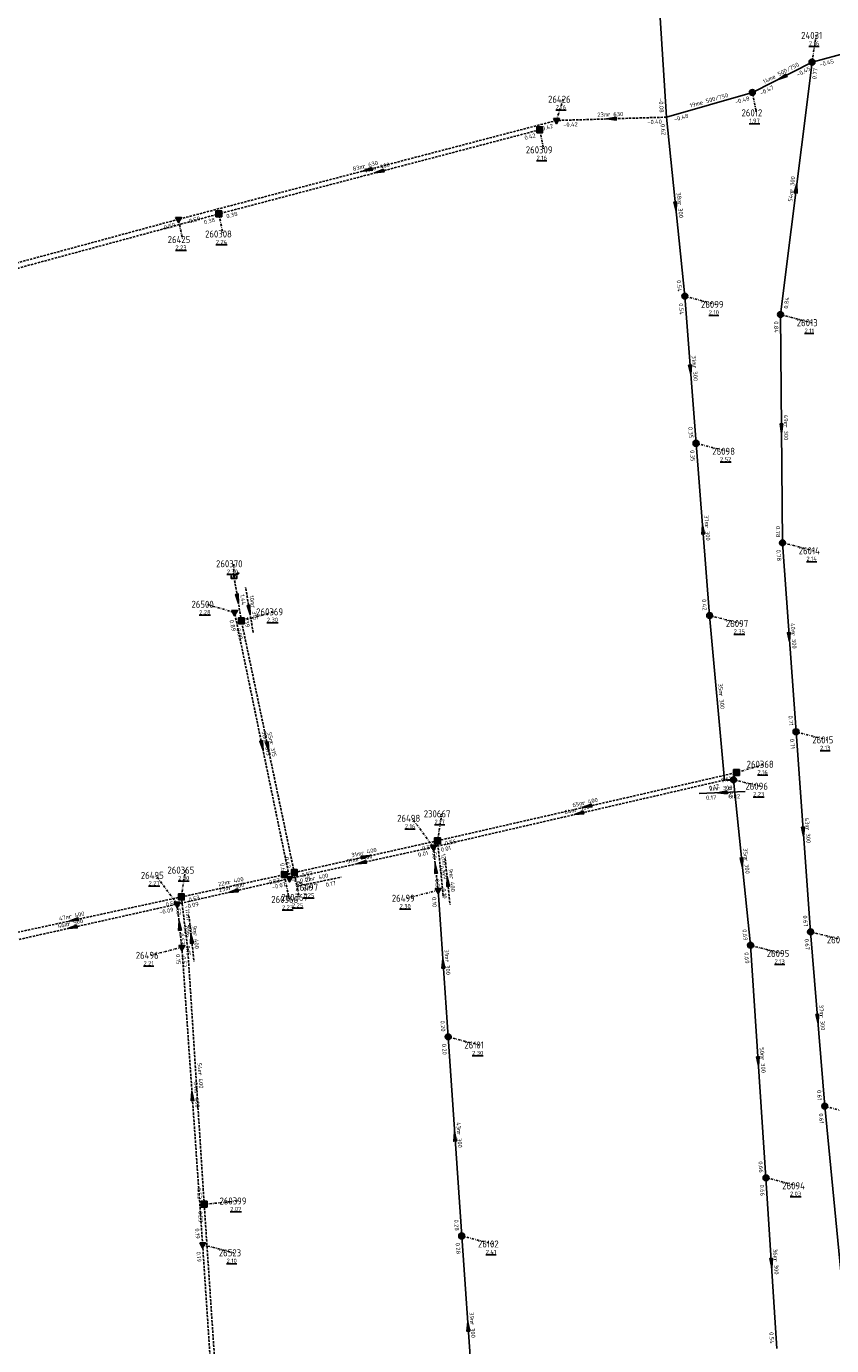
# Model space of a CAD drawing. Extents: x 188323 to 208361, y 565368 to 574910.
# Tile 181 of 256: x 203089 to 203260, y 569875 to 570156. Entities that reach past the tile are written whole.
import ezdxf

# ---------------------------------------------------------------- set-up
doc = ezdxf.new("R2010")
doc.units = 0
doc.linetypes.add('DASHDOT', pattern=[1, 0.5, -0.25, 0, -0.25])
doc.linetypes.add('DASHED', pattern=[0.75, 0.5, -0.25])
doc.layers.get('0').update_dxf_attribs({"linetype": 'CONTINUOUS'})
for name, color, linetype in [('RIO-AFM', 7, 'CONTINUOUS'), ('RIO-BOK', 7, 'CONTINUOUS'), ('RIO-DET', 7, 'CONTINUOUS'), ('RIO-KNP', 7, 'CONTINUOUS'), ('RIO-KNR', 7, 'CONTINUOUS'), ('RIO-LAG_0B', 7, 'CONTINUOUS'), ('RIO-LAG_1B', 7, 'DASHED'), ('RIO-LAG_2B', 7, 'DASHED'), ('RIO-LEN', 7, 'CONTINUOUS'), ('RIO-MVD', 1, 'CONTINUOUS'), ('RIO-VRB', 6, 'DASHDOT'), ('RIO-VRH', 7, 'CONTINUOUS')]:
    doc.layers.add(name, color=color, linetype=linetype)
doc.styles.add('RIO-TXT', font='isocp.shx')

# ---------------------------------------------------------------- blocks, each defined once
blk = doc.blocks.new('L_VHR')
blk.add_lwpolyline([(-0.5, 0), (0.5, 0), (-0.5, 0.15), (-0.5, -0.15), (0.5, 0)])
blk = doc.blocks.new('K_IPR')
blk.add_lwpolyline([(-0.5, -0.5), (0.5, -0.5), (0.5, 0.5), (-0.5, 0.5)], close=True)
blk.add_solid([(-0.5, 0.5), (0.5, 0.5), (-0.5, -0.5), (0.5, -0.5)])
at = {"style": 'RIO-TXT', "flags": 1}
blk.add_attdef('KNOOPNAAM', (2, 2), '', height=1, dxfattribs=at)
blk = doc.blocks.new('K_IPG')
blk.add_circle((0, 0), 0.5)
for points in [[(0, 0), (-0.5, 0), (-0.433013, 0.25)], [(0, 0), (-0.433013, -0.25), (-0.5, 0)], [(0, 0), (-0.433013, 0.25), (-0.25, 0.433013)], [(0, 0), (-0.25, -0.433013), (-0.433013, -0.25)], [(0, 0), (-0.25, 0.433013), (0, 0.5)], [(0, 0), (0, -0.5), (-0.25, -0.433013)], [(0, 0), (0, 0.5), (0.25, 0.433013)], [(0, 0), (0.25, 0.433013), (0.433013, 0.25)], [(0, 0), (0.433013, 0.25), (0.5, 0)], [(0, 0), (0.5, 0), (0.433013, -0.25)], [(0, 0), (0.433013, -0.25), (0.25, -0.433013)], [(0, 0), (0.25, -0.433013), (0, -0.5)]]:
    blk.add_solid(points)
at = {"style": 'RIO-TXT', "flags": 1}
blk.add_attdef('KNOOPNAAM', (2, 2), '', height=1, dxfattribs=at)
blk = doc.blocks.new('K_UTB')
blk.add_lwpolyline([(0.5, 0.15), (0.5, -0.3), (-0.5, -0.3), (-0.5, 0.15), (-0.45, 0.15), (-0.45, -0.25), (0, -0.25), (0.45, -0.25), (0.45, 0.15)], close=True)
blk.add_lwpolyline([(0.85, 0.6), (0.55, 0.65), (0.614828, 0.459583), (0.850842, 0.598937)])
blk.add_arc((0.85, -0.25), 0.85, 90, 180)
at = {"style": 'RIO-TXT', "flags": 1}
blk.add_attdef('KNOOPNAAM', (2, 2), '', height=1, dxfattribs=at)
blk = doc.blocks.new('K_FIC')
blk.add_circle((0, 0), 0.0625)
at = {"style": 'RIO-TXT', "flags": 1}
blk.add_attdef('KNOOPNAAM', (2, 2), '', height=1, dxfattribs=at)
blk = doc.blocks.new('K_IPD')
blk.add_lwpolyline([(-0.496027, 0.307994), (0.503973, 0.307994), (0.003973, -0.558031)], close=True)
blk.add_solid([(-0.496027, 0.307994), (0.503973, 0.307994), (0.003973, -0.558031)])
at = {"style": 'RIO-TXT', "flags": 1}
blk.add_attdef('KNOOPNAAM', (2, 2), '', height=1, dxfattribs=at)
blk = doc.blocks.new('380_02______260366____260367_')
at = {"layer": 'RIO-LAG_1B'}
blk.add_line((0, 0), (9.625, 1.952), dxfattribs=at)
at = {"layer": 'RIO-AFM', "style": 'RIO-TXT'}
blk.add_text('r 400', height=0.9, rotation=11.4646, dxfattribs=at).set_placement((3.6543, 1.2514))
at = {"layer": 'RIO-BOK', "style": 'RIO-TXT'}
for p in [(1.6501, -1.0938), (6.4132, -0.1277)]:
    blk.add_text('0.17', height=0.9, rotation=11.4646, dxfattribs=at).set_placement(p)
at = {"layer": 'RIO-LEN', "style": 'RIO-TXT'}
blk.add_text('2m', height=0.9, rotation=11.4646, dxfattribs=at).set_placement((2.0666, 0.9293))
blk = doc.blocks.new('381_02______260369____260370_')
at = {"layer": 'RIO-LAG_1B'}
blk.add_line((0, 0), (-1.63, 9.684), dxfattribs=at)
at = {"layer": 'RIO-VRH', "xscale": 2, "yscale": 2, "zscale": 2, "rotation": 279.5396}
blk.add_blockref('L_VHR', (-0.815, 4.842), dxfattribs=at)
at = {"layer": 'RIO-AFM', "style": 'RIO-TXT'}
blk.add_text('r 315', height=0.9, rotation=279.5396, dxfattribs=at).set_placement((-0.4555, 5.7241))
at = {"layer": 'RIO-BOK', "style": 'RIO-TXT'}
for s, p in [('1.44', (-2.7779, 8.071)), ('1.39', (-1.9701, 3.2786))]:
    blk.add_text(s, height=0.9, rotation=279.5396, dxfattribs=at).set_placement(p)
at = {"layer": 'RIO-LEN', "style": 'RIO-TXT'}
blk.add_text('10m', height=0.9, rotation=279.5396, dxfattribs=at).set_placement((-0.8145, 7.854))
blk = doc.blocks.new('392_02______26096_____26183_')
at = {"layer": 'RIO-LAG_0B'}
blk.add_line((0, 0), (-9.811, -0.454), dxfattribs=at)
at = {"layer": 'RIO-VRH', "xscale": 2, "yscale": 2, "zscale": 2, "rotation": 182.6288}
blk.add_blockref('L_VHR', (-4.9055, -0.227), dxfattribs=at)
at = {"layer": 'RIO-AFM', "style": 'RIO-TXT'}
blk.add_text('r 300', height=0.9, rotation=362.6288, dxfattribs=at).set_placement((-6.0078, 0.2236))
at = {"layer": 'RIO-BOK', "style": 'RIO-TXT'}
for s, p in [('0.17', (-8.3476, -1.7874)), ('0.82', (-3.4919, -1.5613))]:
    blk.add_text(s, height=0.9, rotation=362.6288, dxfattribs=at).set_placement(p)
at = {"layer": 'RIO-LEN', "style": 'RIO-TXT'}
blk.add_text('2m', height=0.9, rotation=362.6288, dxfattribs=at).set_placement((-7.6261, 0.1483))
blk = doc.blocks.new('429_02______26495_____26496_')
at = {"layer": 'RIO-LAG_2B'}
blk.add_line((0, 0), (1.077, -9.762), dxfattribs=at)
at = {"layer": 'RIO-VRH', "xscale": 2, "yscale": 2, "zscale": 2, "rotation": 456.2734}
blk.add_blockref('L_VHR', (0.5385, -4.881), dxfattribs=at)
at = {"layer": 'RIO-AFM', "style": 'RIO-TXT'}
blk.add_text('r 400', height=0.9, rotation=276.2734, dxfattribs=at).set_placement((0.9174, -3.7526))
at = {"layer": 'RIO-BOK', "style": 'RIO-TXT'}
for s, p in [('-0.09', (-1.2379, -1.545)), ('0.15', (-0.7044, -6.3766))]:
    blk.add_text(s, height=0.9, rotation=276.2734, dxfattribs=at).set_placement(p)
at = {"layer": 'RIO-LEN', "style": 'RIO-TXT'}
blk.add_text('9m', height=0.9, rotation=276.2734, dxfattribs=at).set_placement((0.7396, -2.1423))
blk = doc.blocks.new('430_02______26498_____26499_')
at = {"layer": 'RIO-LAG_2B'}
blk.add_line((0, 0), (1.026, -9.768), dxfattribs=at)
at = {"layer": 'RIO-VRH', "xscale": 2, "yscale": 2, "zscale": 2, "rotation": 455.972}
blk.add_blockref('L_VHR', (0.513, -4.884), dxfattribs=at)
at = {"layer": 'RIO-AFM', "style": 'RIO-TXT'}
blk.add_text('r 400', height=0.9, rotation=275.972, dxfattribs=at).set_placement((0.8977, -3.7573))
at = {"layer": 'RIO-BOK', "style": 'RIO-TXT'}
for s, p in [('0.01', (-1.246, -1.5384)), ('0.10', (-0.7379, -6.3728))]:
    blk.add_text(s, height=0.9, rotation=275.972, dxfattribs=at).set_placement(p)
at = {"layer": 'RIO-LEN', "style": 'RIO-TXT'}
blk.add_text('9m', height=0.9, rotation=275.972, dxfattribs=at).set_placement((0.7283, -2.1462))

msp = doc.modelspace()

# ---------------------------------------------------------------- linework, layer by layer
at = {"layer": 'RIO-LAG_0B'}
for p, q in [((203225.296, 570136.576), (203222.096, 570187.904)), ((203296.496, 570159.104), (203256.304, 570148.288)), ((203256.304, 570148.288), (203243.6, 570141.824)), ((203256.304, 570148.288), (203249.6, 570094.528)), ((203243.6, 570141.824), (203225.296, 570136.576)), ((203225.296, 570136.576), (203229.2, 570098.432)), ((203231.6, 570067.072), (203229.2, 570098.432)), ((203249.6, 570094.528), (203250, 570045.888)), ((203234.496, 570030.4), (203231.6, 570067.072)), ((203250, 570045.888), (203252.896, 570005.632)), ((203234.496, 570030.4), (203237.632, 569995.328)), ((203252.896, 570005.632), (203256, 569963.008)), ((203239.6, 569995.392), (203237.632, 569995.328)), ((203243.2, 569960.128), (203239.6, 569995.392)), ((203176.656, 569971.84), (203178.8, 569940.608)), ((203256, 569963.008), (203259.008, 569925.824)), ((203246.496, 569910.592), (203243.2, 569960.128)), ((203178.8, 569940.608), (203181.696, 569898.176)), ((203259.008, 569925.824), (203263.696, 569877.376)), ((203248.8, 569874.176), (203246.496, 569910.592)), ((203181.696, 569898.176), (203184.4, 569859.584))]:
    msp.add_line(p, q, dxfattribs=at)
at = {"layer": 'RIO-LAG_1B'}
for p, q in [((203198.304, 570133.888), (203129.984, 570115.968)), ((203031.328, 570089.28), (203129.984, 570115.968)), ((203134.784, 570029.248), (203133.216, 570038.656)), ((203146.048, 569975.616), (203134.784, 570029.248)), ((203176.56, 569982.4), (203240.224, 569996.928)), ((203146.048, 569975.616), (203176.56, 569982.4)), ((203176.56, 569982.4), (203177.744, 569970.816)), ((203143.92, 569975.168), (203146.048, 569975.616)), ((203121.984, 569970.432), (203143.92, 569975.168)), ((203076.128, 569960.512), (203121.984, 569970.432)), ((203121.984, 569970.432), (203123.376, 569959.232)), ((203123.376, 569959.232), (203126.864, 569904.96)), ((203126.864, 569904.96), (203132.32, 569823.488))]:
    msp.add_line(p, q, dxfattribs=at)
at = {"layer": 'RIO-LAG_2B'}
for p, q in [((203201.888, 570135.872), (203121.392, 570114.816)), ((203225.296, 570136.576), (203201.888, 570135.872)), ((203121.392, 570114.816), (203044, 570093.888)), ((203145.056, 569974.336), (203133.328, 570031.04)), ((203175.696, 569981.056), (203237.632, 569995.328)), ((203145.056, 569974.336), (203175.696, 569981.056)), ((203175.696, 569981.056), (203176.656, 569971.84)), ((203121.104, 569968.896), (203145.056, 569974.336)), ((203076.448, 569958.912), (203121.104, 569968.896)), ((203121.104, 569968.896), (203122.112, 569959.68)), ((203122.112, 569959.68), (203126.528, 569896.32)), ((203126.528, 569896.32), (203131.504, 569821.504))]:
    msp.add_line(p, q, dxfattribs=at)
at = {"layer": 'RIO-VRB'}
for p, q in [((203256.3, 570148.3), (203257.1806, 570153.998)), ((203243.6, 570141.8), (203244.4806, 570137.502)), ((203201.88, 570135.87), (203203.2733, 570140.3994)), ((203198.3, 570133.91), (203199.1806, 570129.612)), ((203129.99, 570115.98), (203130.8706, 570111.682)), ((203121.39, 570114.79), (203122.2706, 570110.492)), ((203229.2, 570098.4), (203235.8482, 570096.68)), ((203249.6, 570094.5), (203256.2482, 570092.78)), ((203231.6, 570067.1), (203238.2482, 570065.38)), ((203250, 570045.9), (203256.6482, 570044.18)), ((203133.21, 570038.65), (203133.2097, 570041.425)), ((203133.33, 570031.03), (203127.347, 570032.7831)), ((203134.79, 570029.24), (203141.7575, 570031.1687)), ((203234.5, 570030.4), (203241.1482, 570028.68)), ((203252.9, 570005.6), (203259.5482, 570003.88)), ((203240.22, 569996.94), (203246.2027, 569998.695)), ((203239.6, 569995.4), (203245.3086, 569994.022)), ((203175.69, 569981.06), (203171.141, 569987.1787)), ((203176.56, 569982.43), (203177.4406, 569988.128)), ((203121.98, 569970.44), (203122.8606, 569976.138)), ((203146.04, 569975.62), (203147.0941, 569970.3371)), ((203121.11, 569968.91), (203116.561, 569975.0287)), ((203143.92, 569975.19), (203144.9741, 569969.9071)), ((203145.06, 569974.32), (203149.4549, 569972.4823)), ((203176.65, 569971.87), (203170.0025, 569970.1479)), ((203256, 569963), (203262.6482, 569961.28)), ((203122.12, 569959.71), (203115.4725, 569957.9879)), ((203243.2, 569960.1), (203249.8482, 569958.38)), ((203178.8, 569940.6), (203185.4482, 569938.88)), ((203259, 569925.8), (203265.6482, 569924.08)), ((203246.5, 569910.6), (203253.1482, 569908.88)), ((203126.87, 569904.94), (203133.945, 569905.64)), ((203181.7, 569898.2), (203188.3482, 569896.48)), ((203126.52, 569896.32), (203133.1682, 569894.6))]:
    msp.add_line(p, q, dxfattribs=at)

# ---------------------------------------------------------------- block references
at = {"layer": 'RIO-DET'}
for name, p in [('381_02______260369____260370_', (203137.296, 570026.752)), ('392_02______26096_____26183_', (203242.096, 569992.896)), ('430_02______26498_____26499_', (203178.192, 569978.56)), ('380_02______260366____260367_', (203146.416, 569972.672)), ('429_02______26495_____26496_', (203123.616, 569966.4))]:
    msp.add_blockref(name, p, dxfattribs=at)
at = {"layer": 'RIO-KNP', "xscale": 1.25, "yscale": 1.25, "zscale": 1.25}
for name, p in [('K_IPG', (203256.304, 570148.288)), ('K_IPG', (203243.6, 570141.824)), ('K_IPD', (203201.888, 570135.872)), ('K_FIC', (203225.296, 570136.576)), ('K_IPR', (203198.304, 570133.888)), ('K_IPR', (203129.984, 570115.968)), ('K_IPD', (203121.392, 570114.816)), ('K_IPG', (203229.2, 570098.432)), ('K_IPG', (203249.6, 570094.528)), ('K_IPG', (203231.6, 570067.072)), ('K_IPG', (203250, 570045.888)), ('K_UTB', (203133.216, 570038.656)), ('K_IPD', (203133.328, 570031.04)), ('K_IPR', (203134.784, 570029.248)), ('K_IPG', (203234.496, 570030.4)), ('K_IPG', (203252.896, 570005.632)), ('K_FIC', (203237.632, 569995.328)), ('K_IPG', (203239.6, 569995.392)), ('K_IPR', (203240.224, 569996.928)), ('K_IPD', (203175.696, 569981.056)), ('K_IPR', (203176.56, 569982.4)), ('K_IPR', (203143.92, 569975.168)), ('K_IPR', (203146.048, 569975.616)), ('K_IPD', (203145.056, 569974.336)), ('K_IPR', (203121.984, 569970.432)), ('K_IPD', (203176.656, 569971.84)), ('K_FIC', (203177.744, 569970.816)), ('K_IPD', (203121.104, 569968.896)), ('K_IPG', (203256, 569963.008)), ('K_IPD', (203122.112, 569959.68)), ('K_FIC', (203123.376, 569959.232)), ('K_IPG', (203243.2, 569960.128)), ('K_IPG', (203178.8, 569940.608)), ('K_IPG', (203259.008, 569925.824)), ('K_IPG', (203246.496, 569910.592)), ('K_IPR', (203126.864, 569904.96)), ('K_IPD', (203126.528, 569896.32)), ('K_IPG', (203181.696, 569898.176))]:
    msp.add_blockref(name, p, dxfattribs=at)
at = {"layer": 'RIO-VRH'}
for p, xscale, yscale, zscale, rotation in [((203249.95, 570145.05), 2, 2, 2, 207.1011), ((203213.59, 570136.235), 2, 2, 2, 181.7851), ((203161.635, 570125.33), 2, 2, 2, 194.6744), ((203164.145, 570124.945), 2, 2, 2, 194.7057), ((203252.95, 570121.4), 2, 2, 2, 442.8928), ((203227.25, 570117.5), 2, 2, 2, 275.8379), ((203230.4, 570082.75), 2, 2, 2, 274.3933), ((203249.8, 570070.2), 2, 2, 2, 270.4806), ((203233.05, 570048.75), 2, 2, 2, 94.5267), ((203134, 570033.945), 2, 2, 2, 279.5396), ((203251.45, 570025.75), 2, 2, 2, 274.1246), ((203139.195, 570002.675), 2, 2, 2, 281.6943), ((203140.415, 570002.43), 2, 2, 2, 281.8572), ((203238.62, 569995.355), 0.711, 0.711, 0.711, 182.6288), ((203208.39, 569989.685), 2, 2, 2, 192.8388), ((203206.665, 569988.185), 2, 2, 2, 192.9528), ((203254.45, 569984.3), 2, 2, 2, 274.1707), ((203160.375, 569977.69), 2, 2, 2, 192.4087), ((203161.3, 569979.025), 2, 2, 2, 12.5772), ((203241.4, 569977.75), 2, 2, 2, 275.8315), ((203176.17, 569976.465), 2, 2, 2, 455.972), ((203133.085, 569971.615), 2, 2, 2, 192.7275), ((203098.775, 569963.905), 2, 2, 2, 192.6293), ((203099.055, 569965.47), 2, 2, 2, 192.2309), ((203121.615, 569964.31), 2, 2, 2, 456.2734), ((203177.725, 569956.235), 2, 2, 2, 453.9419), ((203257.5, 569944.4), 2, 2, 2, 274.6193), ((203244.85, 569935.35), 2, 2, 2, 273.8228), ((203124.32, 569928.015), 2, 2, 2, 453.9793), ((203180.25, 569919.4), 2, 2, 2, 453.9214), ((203247.65, 569892.4), 2, 2, 2, 273.6242), ((203183.05, 569878.9), 2, 2, 2, 454.0099)]:
    msp.add_blockref('L_VHR', p, dxfattribs=dict(at, xscale=xscale, yscale=yscale, zscale=zscale, rotation=rotation))

# ---------------------------------------------------------------- texts
at = {"layer": 'RIO-AFM', "style": 'RIO-TXT'}
for s, rotation, p in [('e 500/750', 387.1011, (203248.0377, 570144.6367)), ('e 500/750', 375.8611, (203232.4935, 570139.1689)), ('r 630', 361.7852, (203212.7642, 570136.7164)), ('r 630', 374.6744, (203160.7177, 570125.6333)), ('r 400', 374.7057, (203163.2284, 570125.244)), ('r 300', 442.8928, (203252.3371, 570120.6595)), ('r 300', 275.8379, (203227.6767, 570118.3583)), ('r 300', 274.3933, (203230.846, 570083.5973)), ('r 300', 270.4806, (203250.3082, 570071.0148)), ('r 300', 274.5267, (203233.4957, 570049.5982)), ('r 300', 274.1246, (203251.9028, 570026.595)), ('r 300', 275.122, (203236.5064, 570013.7076)), ('r 315', 281.6943, (203139.538, 570003.5735)), ('r 315', 281.8572, (203140.7544, 570003.3293)), ('r 500', 12.9528, (203205.7632, 569988.4906)), ('r 400', 12.8388, (203207.4889, 569989.9924)), ('r 300', 274.1707, (203254.9028, 569985.1457)), ('r 400', 12.4087, (203159.4762, 569978.0042)), ('r 400', 12.5772, (203160.4004, 569979.3366)), ('r 300', 275.8315, (203241.8259, 569978.6079)), ('r 400', 275.8458, (203177.5731, 569977.4675)), ('r 400', 12.2147, (203132.0525, 569973.1323)), ('r 500', 12.7275, (203132.1846, 569971.9242)), ('r 400', 12.2309, (203098.1575, 569965.787)), ('r 500', 12.6294, (203097.8749, 569964.2157)), ('r 400', 277.083, (203123.0744, 569965.7065)), ('r 300', 273.9419, (203178.1776, 569957.0787)), ('r 300', 274.6193, (203257.9445, 569945.2491)), ('r 300', 273.8228, (203245.3101, 569936.1932)), ('r 400', 273.6967, (203125.5835, 569932.9321)), ('r 400', 273.9793, (203124.7823, 569928.8595)), ('r 300', 273.9214, (203180.7065, 569920.2434)), ('r 300', 273.6242, (203248.1089, 569893.2412)), ('r 300', 274.0099, (203183.504, 569879.7441))]:
    msp.add_text(s, height=0.9, rotation=rotation, dxfattribs=at).set_placement(p)
at = {"layer": 'RIO-BOK', "style": 'RIO-TXT'}
for s, rotation, p in [('-0.45', 387.1011, (203253.2851, 570145.1915)), ('0.77', 442.8928, (203257.2175, 570144.5983)), ('-0.45', 375.0363, (203258.0157, 570147.3122)), ('-0.47', 387.1011, (203245.4843, 570141.1927)), ('-0.08', 273.5781, (203223.6774, 570140.6068)), ('-0.48', 375.8611, (203240.0364, 570139.3418)), ('-0.42', 361.7852, (203203.3236, 570134.5152)), ('-0.40', 361.7852, (203221.2455, 570135.0852)), ('-0.48', 375.8611, (203227.0298, 570135.637)), ('0.42', 374.7057, (203195.201, 570131.6931)), ('-0.42', 374.6744, (203198.2558, 570133.5255)), ('0.62', 275.8379, (203224.0504, 570135.0645)), ('0.38', 374.7057, (203131.7, 570114.9823)), ('-0.59', 375.1044, (203117.7837, 570112.4164)), ('-0.59', 374.6744, (203123.0994, 570113.7914)), ('0.38', 15.1563, (203126.9192, 570113.6977)), ('0.54', 275.8379, (203227.4676, 570101.8016)), ('0.54', 274.3933, (203227.9121, 570096.8965)), ('0.84', 442.8928, (203251.1615, 570095.717)), ('0.84', 270.4806, (203248.2125, 570093.0879)), ('0.35', 274.3933, (203229.9495, 570070.5441)), ('0.35', 274.5267, (203230.3156, 570065.5935)), ('0.78', 270.4806, (203248.5993, 570049.4486)), ('0.78', 274.1246, (203248.705, 570044.4025)), ('0.42', 274.5267, (203232.845, 570033.8401)), ('0.89', 281.6943, (203132.2436, 570029.375)), ('0.89', 281.8572, (203133.7083, 570027.5819)), ('0.71', 274.1246, (203251.2714, 570009.0516)), ('0.71', 274.1707, (203251.6062, 570004.1015)), ('0.61', 12.8388, (203237.0593, 569994.7837)), ('0.17', 12.9528, (203234.4834, 569993.1474)), ('0.82', 275.8315, (203238.3502, 569993.8646)), ('0.56', 12.5772, (203173.3896, 569980.2882)), ('0.56', 275.8458, (203175.3106, 569980.8943)), ('0.01', 12.9528, (203177.368, 569980.0094)), ('0.56', 12.8388, (203178.2359, 569981.3761)), ('0.62', 281.8572, (203143.9707, 569978.8232)), ('0.01', 12.4087, (203172.5131, 569978.9274)), ('0.60', 281.6943, (203143.0017, 569977.5294)), ('0.57', 12.5772, (203147.7111, 569974.5584)), ('0.53', 12.2147, (203140.7363, 569973.0683)), ('-0.07', 12.7275, (203141.3686, 569972.0509)), ('-0.07', 12.4087, (203146.7279, 569973.2535)), ('0.56', 275.8458, (203176.0003, 569974.1897)), ('0.53', 12.2309, (203118.7971, 569968.3175)), ('0.53', 12.2147, (203123.6443, 569969.3679)), ('0.10', 273.9419, (203175.3503, 569970.3767)), ('-0.09', 12.6294, (203117.4143, 569966.6471)), ('0.53', 277.083, (203120.764, 569968.8777)), ('-0.09', 12.7275, (203122.7838, 569967.8528)), ('0.67', 274.1707, (203254.3701, 569966.4508)), ('0.53', 277.083, (203121.547, 569962.6013)), ('0.69', 275.8315, (203241.4662, 569963.5011)), ('0.67', 274.6193, (203254.718, 569961.4914)), ('0.69', 273.8228, (203241.8972, 569958.6094)), ('0.15', 273.9793, (203120.8212, 569958.2158)), ('0.53', 273.6967, (203122.0639, 569957.7522)), ('0.20', 273.9419, (203177.1767, 569944.057)), ('0.20', 273.9214, (203177.4997, 569939.1071)), ('0.61', 274.6193, (203257.3397, 569929.2378)), ('0.61', 275.555, (203257.7428, 569924.2707)), ('0.66', 273.8228, (203244.8954, 569914.0612)), ('0.53', 273.6967, (203125.2761, 569908.4047)), ('0.66', 273.6242, (203245.192, 569909.1139)), ('0.53', 273.8363, (203125.5675, 569903.4491)), ('0.19', 273.9793, (203124.9148, 569899.777)), ('0.28', 273.9214, (203180.085, 569901.6573)), ('0.28', 274.0099, (203180.402, 569896.7051)), ('0.19', 273.8167, (203125.217, 569894.8295)), ('0.54', 273.6242, (203247.1991, 569877.6659))]:
    msp.add_text(s, height=0.9, rotation=rotation, dxfattribs=at).set_placement(p)
at = {"layer": 'RIO-KNR', "style": 'RIO-TXT'}
for s, p in [('24031', (203253.9931, 570153.248)), ('26426', (203200.0858, 570139.6494)), ('26012', (203241.2931, 570136.752)), ('260309', (203195.3556, 570128.862)), ('26425', (203119.0831, 570109.742)), ('260308', (203127.0456, 570110.932)), ('26099', (203232.6607, 570095.93)), ('26013', (203253.0607, 570092.03)), ('26098', (203235.0607, 570064.63)), ('26014', (203253.4607, 570043.43)), ('260370', (203129.3847, 570040.675)), ('26500', (203124.1595, 570032.0331)), ('260369', (203137.9325, 570030.4187)), ('26097', (203237.9607, 570027.93)), ('26015', (203256.3607, 570003.13)), ('260368', (203242.3777, 569997.945)), ('26096', (203242.1211, 569993.272)), ('26498', (203167.9535, 569986.4287)), ('230667', (203173.6156, 569987.378)), ('26495', (203113.3735, 569974.2787)), ('260365', (203119.0356, 569975.388)), ('26497', (203146.2674, 569971.7323)), ('260366', (203141.1491, 569969.1571)), ('260367', (203143.2691, 569969.5871)), ('26499', (203166.815, 569969.3979)), ('26016', (203259.4607, 569960.53)), ('26496', (203112.285, 569957.2379)), ('26095', (203246.6607, 569957.63)), ('26101', (203182.2607, 569938.13)), ('26094', (203249.9607, 569908.13)), ('260399', (203130.12, 569904.89)), ('26102', (203185.1607, 569895.73)), ('26523', (203129.9807, 569893.85))]:
    msp.add_text(s, height=1.5, dxfattribs=at).set_placement(p)
at = {"layer": 'RIO-LEN', "style": 'RIO-TXT'}
for s, rotation, p in [('14m', 387.1011, (203246.1155, 570143.6514)), ('19m', 375.8611, (203230.4162, 570138.5772)), ('23m', 361.7852, (203210.6053, 570136.6478)), ('83m', 374.6744, (203158.6285, 570125.0848)), ('71m', 374.7057, (203161.1395, 570124.6942)), ('38m', 275.8379, (203227.4559, 570120.507)), ('54m', 442.8928, (203252.0716, 570118.5159)), ('31m', 274.3933, (203230.6795, 570085.7508)), ('49m', 270.4806, (203250.2891, 570073.1747)), ('37m', 274.5267, (203233.3242, 570051.7514)), ('40m', 274.1246, (203251.7464, 570028.7494)), ('35m', 275.122, (203236.3125, 570015.8589)), ('58m', 281.6943, (203139.0991, 570005.6885)), ('55m', 281.8572, (203140.3095, 570005.443)), ('65m', 12.8388, (203205.3829, 569989.5124)), ('64m', 12.9528, (203203.6582, 569988.0064)), ('43m', 274.1707, (203254.7447, 569987.2999)), ('31m', 12.4087, (203157.3666, 569977.54)), ('31m', 12.5772, (203158.2922, 569978.8662)), ('12m', 275.8458, (203177.3521, 569979.6162)), ('35m', 275.8315, (203241.6054, 569980.7566)), ('22m', 12.2147, (203129.9414, 569972.6752)), ('25m', 12.7275, (203130.0777, 569971.4483)), ('11m', 277.083, (203122.807, 569967.8499)), ('46m', 12.6294, (203095.7672, 569963.7434)), ('47m', 12.2309, (203096.0465, 569965.3294)), ('31m', 273.9419, (203178.0281, 569959.2335)), ('37m', 274.6193, (203257.7695, 569947.402)), ('50m', 273.8228, (203245.1651, 569938.3483)), ('54m', 273.6967, (203125.4432, 569935.0876)), ('64m', 273.9793, (203124.6313, 569931.0143)), ('43m', 273.9214, (203180.5577, 569922.3983)), ('36m', 273.6242, (203247.9713, 569895.3968)), ('39m', 274.0099, (203183.3519, 569881.8988))]:
    msp.add_text(s, height=0.9, rotation=rotation, dxfattribs=at).set_placement(p)
at = {"layer": 'RIO-MVD', "style": 'RIO-TXT'}
for s, p in [('%%U2.16', (203255.6506, 570151.848)), ('%%U2.16', (203201.7433, 570138.2494)), ('%%U1.97', (203242.9506, 570135.352)), ('%%U2.16', (203197.6506, 570127.462)), ('%%U2.24', (203129.3406, 570109.532)), ('%%U2.23', (203120.7406, 570108.342)), ('%%U2.10', (203234.3182, 570094.53)), ('%%U2.11', (203254.7182, 570090.63)), ('%%U2.52', (203236.7182, 570063.23)), ('%%U2.14', (203255.1182, 570042.03)), ('%%U2.30', (203131.6797, 570039.275)), ('%%U2.28', (203125.817, 570030.6331)), ('%%U2.30', (203140.2275, 570029.0187)), ('%%U2.35', (203239.6182, 570026.53)), ('%%U2.13', (203258.0182, 570001.73)), ('%%U2.16', (203244.6727, 569996.545)), ('%%U2.23', (203243.7786, 569991.872)), ('%%U2.17', (203175.9106, 569985.978)), ('%%U2.16', (203169.611, 569985.0287)), ('%%U2.27', (203115.031, 569972.8787)), ('%%U2.30', (203121.3306, 569973.988)), ('%%U2.25', (203147.9249, 569970.3323)), ('%%U2.23', (203143.4441, 569967.7571)), ('%%U2.25', (203145.5641, 569968.1871)), ('%%U2.30', (203168.4725, 569967.9979)), ('%%U2.21', (203113.9425, 569955.8379)), ('%%U2.13', (203248.3182, 569956.23)), ('%%U2.30', (203183.9182, 569936.73)), ('%%U2.03', (203251.6182, 569906.73)), ('%%U2.07', (203132.415, 569903.49)), ('%%U2.41', (203186.8182, 569894.33)), ('%%U2.10', (203131.6382, 569892.45))]:
    msp.add_text(s, height=0.9, dxfattribs=at).set_placement(p)

doc.saveas('drawing.dxf')
